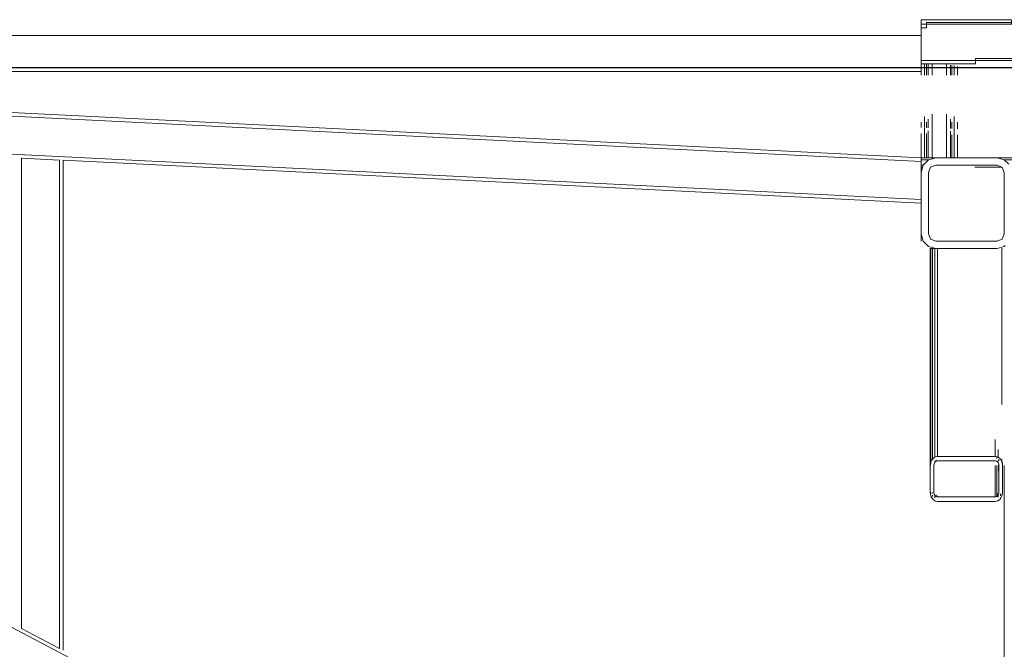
# Model space of a CAD drawing. Header units: millimetres. Extents: x 101535 to 192135, y -3968 to 17259.
# Tile 65 of 92: x 159665 to 160755, y 13356 to 14053. Entities that reach past the tile are written whole.
import ezdxf

# ---------------------------------------------------------------- set-up
doc = ezdxf.new("R2010")
doc.units = ezdxf.units.MM
for name, pattern in [('IMPORT-Kropki i Kreski _3_', [144, 72, -36, 0, -36]), ('IMPORT-Kropki i Kreski _4_', [1828.8, 914.4, -457.2, 0, -457.2]), ('IMPORT-Przerywana długa _2_', [200, 100, -100])]:
    doc.linetypes.add(name, pattern=pattern)
for name, color, linetype, lineweight in [('299-A Wymiary Opisy', 7, 'Continuous', 9), ('2_Schody 1', 7, 'Continuous', 9), ('2_stropy_K_IR', 7, 'Continuous', 9), ('3_linie 2D _ISTN', 7, 'Continuous', 9), ('3_lądowisko_el 3D_K_IR', 7, 'Continuous', 9), ('3_opisy_K_IR', 7, 'Continuous', 9), ('3_wypełnienia_K_IR', 7, 'Continuous', 9), ('450-K Stropy', 7, 'Continuous', 9), ('4_osie_ISTN', 7, 'Continuous', 9), ('5_opisy_ISTN', 7, 'Continuous', 9), ('5_wymiary_ISTN', 7, 'Continuous', 9), ('A-FLOR-LEVL', 7, 'Continuous', 30), ('A-GENM', 7, 'Continuous', 18), ('CONCRETE_SLAB_IFC', 7, 'Continuous', 9)]:
    doc.layers.add(name, color=color, linetype=linetype, lineweight=lineweight)
for name, color, linetype, lineweight, true_color in [('3_lądowisko_K_IR', 7, 'Continuous', 9, 0x999999), ('Rzut płyty lądowiska_dwg', 7, 'Continuous', 9, 0x767676), ('rzut płyty_dwg', 7, 'Continuous', 9, 0x767676)]:
    doc.layers.add(name, color=color, linetype=linetype, lineweight=lineweight, true_color=true_color)

# ---------------------------------------------------------------- blocks, each defined once
blk = doc.blocks.new('Bezpośredni kształt - IR 026-25_3D1_2025_09_11-304393-Przekrój 4')
at = {"layer": 'A-GENM', "lineweight": 9}
for p, q in [((93895.1, 14011.1), (93895.1, 14044)), ((93899.7, 14044), (93895.1, 14044)), ((93895.1, 14011.1), (93895.1, 14044)), ((93895.1, 14044), (93899.7, 14044)), ((93900.4, 14044), (93899.7, 14044)), ((93899.7, 14044), (93900.4, 14044)), ((93900.4, 14044), (93901.1, 14044)), ((93900.4, 14044), (93901.1, 14044)), ((93901.1, 14048.1), (93901.1, 14050)), ((95241.4, 14050), (93901.1, 14050)), ((93901.1, 14048.1), (93901.1, 14050)), ((93901.1, 14050), (95241.4, 14050)), ((93901.1, 14048.1), (93901.1, 14044)), ((93901.1, 14044), (93901.1, 14048.1)), ((93901.1, 14044), (93901.1, 14044)), ((93901.1, 14044), (93901.1, 14044)), ((93895.1, 14011.1), (93895.1, 14010.8)), ((93895.1, 14010.8), (93895.1, 14011.1)), ((93895.1, 14010.8), (93895.1, 14004)), ((93895.1, 14004), (93895.1, 14010.8)), ((94533.3, 14010), (93955.1, 14010)), ((93955.1, 14009.1), (93955.1, 14010)), ((94533.3, 14010), (93955.1, 14010)), ((93955.1, 14010), (93955.1, 14009.1)), ((93955.1, 14009.1), (93955.1, 14004)), ((93955.1, 14009.1), (93955.1, 14004)), ((93895.1, 14004), (93895.1, 13991.8)), ((93895.1, 14004), (93895.1, 14004)), ((93895.1, 14004), (93896.7, 14004)), ((93895.1, 14004), (93895.1, 13991.8)), ((93896.7, 14004), (93895.1, 14004)), ((93895.1, 14004), (93895.1, 14004)), ((93896.7, 14004), (93898.6, 14004)), ((93898.6, 14004), (93896.7, 14004)), ((93898.6, 14004), (93902.3, 14004)), ((93898.6, 13991.7), (93898.6, 14004)), ((93898.6, 14004), (93898.6, 13991.7)), ((93902.3, 14004), (93898.6, 14004)), ((93901.1, 13991.7), (93901.1, 14004)), ((93901.1, 14004), (93901.1, 13991.7)), ((93901.1, 13991.7), (93901.1, 14003.3)), ((93901.1, 13991.7), (93901.1, 14003.3)), ((93901.1, 14003.3), (93901.1, 13991.7)), ((93901.1, 13991.7), (93901.1, 14003.3)), ((93901.1, 13991.7), (93901.1, 14003.3)), ((93901.1, 14003.3), (93901.1, 13991.7)), ((93901.1, 14003.3), (93901.1, 13991.7)), ((93901.1, 13991.7), (93901.1, 14003.3)), ((93901.1, 13991.7), (93901.1, 14003.3)), ((93901.1, 14003.3), (93901.1, 13991.7)), ((93902.3, 14004), (93907.1, 14004)), ((93907.1, 14004), (93902.3, 14004)), ((93902.9, 14004), (93902.9, 13991.7)), ((93902.9, 13991.7), (93902.9, 14004)), ((93902.9, 14003.1), (93902.9, 13991.7)), ((93902.9, 14003.1), (93902.9, 13991.7)), ((93902.9, 13991.7), (93902.9, 14003)), ((93902.9, 13991.7), (93902.9, 14003)), ((93902.9, 14003), (93902.9, 13991.7)), ((93902.9, 14003), (93902.9, 13991.7)), ((93902.9, 13991.7), (93902.9, 14003)), ((93902.9, 13991.7), (93902.9, 14003)), ((93902.9, 14003), (93902.9, 13991.7)), ((93902.9, 14003), (93902.9, 13991.7)), ((93907.1, 14004), (93914, 14004)), ((93907.1, 13991.7), (93907.1, 14004)), ((93907.1, 13991.7), (93907.1, 14004)), ((93907.1, 14004), (93907.1, 13991.7)), ((93907.1, 14004), (93907.1, 13991.7)), ((93914, 14004), (93907.1, 14004)), ((93907.1, 14002.6), (93907.1, 13991.7)), ((93907.1, 14002.6), (93907.1, 13991.7)), ((93907.1, 13991.7), (93907.1, 14002.6)), ((93907.1, 13991.7), (93907.1, 14002.6)), ((93907.1, 13991.7), (93907.1, 14002.6)), ((93907.1, 13991.7), (93907.1, 14002.6)), ((93907.1, 13991.7), (93907.1, 14002.5)), ((93907.1, 14002.5), (93907.1, 13991.7)), ((93907.1, 13991.7), (93907.1, 14002.5)), ((93907.1, 14002.5), (93907.1, 13991.7)), ((93907.1, 13991.7), (93907.1, 14002.5)), ((93907.1, 14002.5), (93907.1, 13991.7)), ((93907.1, 14002.5), (93907.1, 13991.7)), ((93907.1, 14002.5), (93907.1, 13991.7)), ((93907.1, 14002.5), (93907.1, 13991.7)), ((93907.1, 13991.7), (93907.1, 14002.5)), ((93907.1, 14002.5), (93907.1, 13991.7)), ((93907.1, 13991.7), (93907.1, 14002.5)), ((93907.1, 14002.5), (93907.1, 13991.7)), ((93907.1, 13991.7), (93907.1, 14002.5)), ((93914, 14004), (93923.1, 14004)), ((93923.1, 14004), (93914, 14004)), ((93923.1, 14004), (93926.8, 14004)), ((93923.1, 14004), (93923.1, 13991.6)), ((93923.1, 13991.6), (93923.1, 14004)), ((93923.1, 13991.6), (93923.1, 14004)), ((93923.1, 14004), (93923.1, 13991.6)), ((93926.8, 14004), (93923.1, 14004)), ((93923.1, 14000.7), (93923.1, 13991.6)), ((93923.1, 13991.6), (93923.1, 14000.7)), ((93923.1, 14000.7), (93923.1, 13991.6)), ((93923.1, 13991.6), (93923.1, 14000.7)), ((93923.1, 13991.6), (93923.1, 14000.7)), ((93923.1, 14000.7), (93923.1, 13991.6)), ((93923.1, 14000.5), (93923.1, 13991.6)), ((93923.1, 14000.5), (93923.1, 13991.6)), ((93923.1, 13991.6), (93923.1, 14000.5)), ((93923.1, 14000.5), (93923.1, 13991.6)), ((93923.1, 14000.5), (93923.1, 13991.6)), ((93923.1, 14000.5), (93923.1, 13991.6)), ((93923.1, 13991.6), (93923.1, 14000.5)), ((93923.1, 14000.5), (93923.1, 13991.6)), ((93923.1, 13991.6), (93923.1, 14000.5)), ((93923.1, 13991.6), (93923.1, 14000.5)), ((93923.1, 14000.5), (93923.1, 13991.6)), ((93923.1, 14000.5), (93923.1, 13991.6)), ((93923.1, 13991.6), (93923.1, 14000.5)), ((93923.1, 13991.6), (93923.1, 14000.5)), ((93926.8, 14004), (93931.6, 14004)), ((93931.6, 14004), (93926.8, 14004)), ((93927.4, 13991.6), (93927.4, 14002.7)), ((93927.4, 14002.7), (93927.4, 13991.6)), ((93927.4, 13991.6), (93927.4, 14000.2)), ((93927.4, 14000.2), (93927.4, 13991.6)), ((93927.4, 13991.6), (93927.4, 14000)), ((93927.4, 14000), (93927.4, 13991.6)), ((93927.4, 13991.6), (93927.4, 14000)), ((93927.4, 14000), (93927.4, 13991.6)), ((93927.4, 13991.6), (93927.4, 14000)), ((93927.4, 14000), (93927.4, 13991.6)), ((93927.4, 14000), (93927.4, 13991.6)), ((93927.4, 14000), (93927.4, 13991.6)), ((93929.1, 13991.6), (93929.1, 14002.2)), ((93929.1, 14002.2), (93929.1, 13991.6)), ((93929.1, 13991.6), (93929.1, 13999.8)), ((93929.1, 13991.6), (93929.1, 13999.8)), ((93929.1, 13999.8), (93929.1, 13991.6)), ((93929.1, 13999.8), (93929.1, 13991.6)), ((93929.1, 13991.6), (93929.1, 13999.8)), ((93929.1, 13991.6), (93929.1, 13999.8)), ((93929.1, 13999.8), (93929.1, 13991.6)), ((93929.1, 13991.6), (93929.1, 13999.8)), ((93929.1, 13991.6), (93929.1, 13999.7)), ((93929.1, 13999.7), (93929.1, 13991.6)), ((93931.6, 14004), (93933.1, 14004)), ((93933.1, 14004), (93931.6, 14004)), ((93931.6, 14002.4), (93931.6, 13991.6)), ((93931.6, 13991.6), (93931.6, 14002.4)), ((93931.6, 13999.7), (93931.6, 13991.6)), ((93931.6, 13991.6), (93931.6, 13999.7)), ((93931.6, 13999.5), (93931.6, 13991.6)), ((93931.6, 13999.5), (93931.6, 13991.6)), ((93931.6, 13999.5), (93931.6, 13991.6)), ((93931.6, 13991.6), (93931.6, 13999.5)), ((93931.6, 13991.6), (93931.6, 13999.5)), ((93931.6, 13991.6), (93931.6, 13999.5)), ((93931.6, 13999.5), (93931.6, 13991.6)), ((93931.6, 13991.6), (93931.6, 13999.5)), ((93933.1, 14004), (93935.1, 14004)), ((93935.1, 14004), (93933.1, 14004)), ((93935.1, 14004), (93938.5, 14004)), ((93938.5, 14004), (93935.1, 14004)), ((93935.1, 14001.4), (93935.1, 13991.6)), ((93935.1, 13991.6), (93935.1, 14001.4)), ((93935.1, 13999.3), (93935.1, 13991.6)), ((93935.1, 13991.6), (93935.1, 13999.3)), ((93935.1, 13991.6), (93935.1, 13999)), ((93935.1, 13991.6), (93935.1, 13999)), ((93935.1, 13999), (93935.1, 13991.6)), ((93935.1, 13991.6), (93935.1, 13999)), ((93935.1, 13999), (93935.1, 13991.6)), ((93935.1, 13991.6), (93935.1, 13999)), ((93935.1, 13999), (93935.1, 13991.6)), ((93935.1, 13991.6), (93935.1, 13999)), ((93938.5, 14004), (93955.1, 14004)), ((93955.1, 14004), (93938.5, 14004)), ((91904.9, 13995.5), (93895.1, 13896)), ((93895.1, 13896), (91904.9, 13995.5)), ((91985, 13995.5), (93895.1, 13900)), ((91985, 13995.5), (93895.1, 13900)), ((93895.1, 13900), (91985, 13995.5)), ((91985, 13995.5), (93895.1, 13900)), ((91941, 13951.6), (93895.1, 13853.9)), ((91941, 13951.6), (93895.1, 13853.9)), ((93898.6, 13933.6), (93898.6, 13945.9)), ((93898.6, 13945.9), (93898.6, 13933.6)), ((93902.9, 13942.8), (93902.9, 13933.5)), ((93902.9, 13933.5), (93902.9, 13942.8)), ((93907.1, 13900), (93907.1, 13948.5)), ((93907.1, 13900), (93907.1, 13948.5)), ((93907.1, 13944), (93907.1, 13933.3)), ((93907.1, 13944), (93907.1, 13933.3)), ((93923.1, 13948.5), (93923.1, 13900)), ((93923.1, 13900), (93923.1, 13948.5)), ((93923.1, 13932.8), (93923.1, 13944)), ((93923.1, 13944), (93923.1, 13932.8)), ((93927.4, 13932.7), (93927.4, 13942.8)), ((93927.4, 13942.8), (93927.4, 13932.7)), ((93931.6, 13945.9), (93931.6, 13900)), ((93931.6, 13900), (93931.6, 13945.9)), ((93895.1, 13939.6), (93895.1, 13933.7)), ((93895.1, 13939.6), (93895.1, 13933.7)), ((93898.6, 13900), (93898.6, 13933)), ((93898.6, 13933), (93898.6, 13900)), ((93901.1, 13933.5), (93901.1, 13939.6)), ((93901.1, 13939.6), (93901.1, 13933.5)), ((93929.1, 13932.6), (93929.1, 13939.6)), ((93929.1, 13939.6), (93929.1, 13932.6)), ((93935.1, 13939.6), (93935.1, 13932.4)), ((93935.1, 13932.4), (93935.1, 13939.6)), ((93895.1, 13927), (93895.1, 13900)), ((93895.1, 13927), (93895.1, 13900)), ((93901.1, 13900), (93901.1, 13927)), ((93901.1, 13927), (93901.1, 13900)), ((93902.9, 13930), (93902.9, 13900)), ((93902.9, 13900), (93902.9, 13930)), ((93907.1, 13931.2), (93907.1, 13900)), ((93907.1, 13931.2), (93907.1, 13900)), ((93923.1, 13900), (93923.1, 13931)), ((93923.1, 13931), (93923.1, 13900)), ((93927.4, 13900), (93927.4, 13929.8)), ((93927.4, 13929.8), (93927.4, 13900)), ((93929.1, 13900), (93929.1, 13925.6)), ((93929.1, 13925.6), (93929.1, 13900)), ((93935.1, 13925.6), (93935.1, 13900)), ((93935.1, 13900), (93935.1, 13925.6)), ((92899, 13379.4), (92899, 13899.7)), ((92941, 13897.6), (92899, 13899.7)), ((93895.1, 13900), (93898.6, 13900)), ((93898.6, 13900), (93895.1, 13900)), ((93895.1, 13896), (93895.1, 13900)), ((93895.1, 13900), (93895.1, 13884)), ((93911.1, 13900), (93895.1, 13900)), ((93895.1, 13896), (93895.1, 13900)), ((93895.1, 13900), (93895.1, 13884)), ((93911.1, 13900), (93895.1, 13900)), ((93895.1, 13897.9), (93895.1, 13900)), ((93895.1, 13900), (93895.1, 13897.9)), ((93898.6, 13900), (93907.1, 13900)), ((93907.1, 13900), (93898.6, 13900)), ((93901.1, 13900), (93901.1, 13901.6)), ((93901.1, 13900), (93901.1, 13901.6)), ((93901.1, 13900), (93902.9, 13900)), ((93901.1, 13900), (93902.9, 13900)), ((93902.9, 13900), (93907.1, 13900)), ((93902.9, 13900), (93907.1, 13900)), ((93911.1, 13900), (93904.6, 13898.2)), ((93904.6, 13898.2), (93911.1, 13900)), ((93907.1, 13900), (93911.1, 13900)), ((93907.1, 13900), (93911.1, 13900)), ((93907.1, 13900), (93911.1, 13900)), ((93911.1, 13900), (93907.1, 13900)), ((93967.1, 13900), (93911.1, 13900)), ((93911.1, 13900), (93967.1, 13900)), ((93929.1, 13900), (93929.1, 13901.4)), ((93929.1, 13901.4), (93929.1, 13900)), ((93935.1, 13901.3), (93935.1, 13900)), ((93935.1, 13900), (93935.1, 13901.3)), ((93967.1, 13900), (93979.1, 13900)), ((93967.1, 13900), (93979.1, 13900)), ((93985.7, 13898.2), (93979.1, 13900)), ((94224.9, 13900), (93979.1, 13900)), ((94224.9, 13900), (93979.1, 13900)), ((93979.1, 13900), (93985.7, 13898.2)), ((92941, 13897.6), (92941, 13357.3)), ((92945, 13897.4), (92945, 13355.2)), ((93895.1, 13849.9), (92945, 13897.4)), ((92945, 13897.4), (93895.1, 13849.9)), ((92945, 13897.4), (92945, 13355.2)), ((93903.1, 13897.9), (93895.1, 13897.9)), ((93895.1, 13897.9), (93895.1, 13896)), ((93903.1, 13897.9), (93895.1, 13897.9)), ((93895.1, 13897.9), (93895.1, 13896)), ((93895.1, 13884), (93895.1, 13896)), ((93895.1, 13896), (93895.1, 13884)), ((93897.3, 13892), (93895.1, 13892)), ((93897.3, 13892), (93895.1, 13892)), ((93897.3, 13892), (93895.1, 13892)), ((93897.3, 13892), (93895.1, 13892)), ((93896.9, 13890.5), (93895.1, 13884)), ((93895.1, 13884), (93896.9, 13890.5)), ((93896.7, 13889.7), (93895.1, 13889.7)), ((93896.7, 13889.7), (93895.1, 13889.7)), ((93896.9, 13890.5), (93897.3, 13892)), ((93896.9, 13890.5), (93897.3, 13892)), ((93902.1, 13896.8), (93897.3, 13892)), ((93897.3, 13892), (93902.1, 13896.8)), ((93902.1, 13896.8), (93903.1, 13897.9)), ((93902.1, 13896.8), (93903.1, 13897.9)), ((93904.6, 13898.2), (93903.1, 13897.9)), ((93903.1, 13897.9), (93904.6, 13898.2)), ((93903.6, 13885), (93905.5, 13889.7)), ((93905.5, 13889.7), (93903.6, 13885)), ((93905.5, 13889.7), (93910.1, 13891.6)), ((93910.1, 13891.6), (93905.5, 13889.7)), ((93910.1, 13891.6), (93911.1, 13892)), ((93911.1, 13892), (93910.1, 13891.6)), ((93923.2, 13892), (93911.1, 13892)), ((93923.2, 13892), (93911.1, 13892)), ((93923.2, 13892), (93979.1, 13892)), ((93979.1, 13892), (93923.2, 13892)), ((93984.8, 13889.7), (93954.3, 13889.7)), ((93984.8, 13889.7), (93954.3, 13889.7)), ((93980.1, 13891.6), (93979.1, 13892)), ((93980.1, 13891.6), (93979.1, 13892)), ((93980.1, 13891.6), (93984.8, 13889.7)), ((93984.8, 13889.7), (93980.1, 13891.6)), ((93985.2, 13888.7), (93984.8, 13889.7)), ((93985.2, 13888.7), (93984.8, 13889.7)), ((93985.2, 13888.7), (93987.1, 13884)), ((93987.1, 13884), (93985.2, 13888.7)), ((93985.7, 13898.2), (93987.1, 13897.9)), ((93985.7, 13898.2), (93987.1, 13897.9)), ((93992, 13893), (93987.1, 13897.9)), ((94230.1, 13897.9), (93987.1, 13897.9)), ((94230.1, 13897.9), (93987.1, 13897.9)), ((93987.1, 13897.9), (93992, 13893)), ((91941, 13877.8), (93895.1, 12852)), ((91941, 13877.8), (93895.1, 12852)), ((92945, 13881), (92945, 13843.7)), ((92945, 13881), (92945, 13843.7)), ((93895.1, 13849.9), (93254.5, 13882)), ((93895.1, 13849.9), (93254.5, 13882)), ((93895.1, 13878.6), (93895.1, 13884)), ((93895.1, 13878.6), (93895.1, 13884)), ((93895.1, 13878.6), (93895.1, 13849.9)), ((93895.1, 13849.9), (93895.1, 13878.6)), ((93903.6, 13885), (93903.1, 13884)), ((93903.6, 13885), (93903.1, 13884)), ((93903.1, 13871.9), (93903.1, 13884)), ((93903.1, 13884), (93903.1, 13871.9)), ((93987.1, 13871.9), (93987.1, 13884)), ((93987.1, 13871.9), (93987.1, 13884)), ((93903.1, 13816), (93903.1, 13871.9)), ((93903.1, 13871.9), (93903.1, 13816)), ((93987.1, 13871.9), (93987.1, 13816)), ((93987.1, 13816), (93987.1, 13871.9)), ((93895.1, 13822.4), (93895.1, 13849.9)), ((93895.1, 13822.4), (93895.1, 13849.9)), ((93895.1, 13822.4), (93895.1, 13816)), ((93895.1, 13816), (93895.1, 13822.4)), ((93895.5, 13814.6), (93895.1, 13816)), ((93895.1, 13808), (93895.1, 13816)), ((93895.5, 13814.6), (93895.1, 13816)), ((93895.5, 13814.6), (93897.3, 13808)), ((93897.3, 13808), (93895.5, 13814.6)), ((93905.1, 13811.3), (93903.1, 13816)), ((93903.1, 13816), (93905.1, 13811.3)), ((93986.7, 13815), (93984.8, 13810.3)), ((93984.8, 13810.3), (93986.7, 13815)), ((93986.7, 13815), (93987.1, 13816)), ((93986.7, 13815), (93987.1, 13816)), ((93897.3, 13808), (93902.1, 13803.2)), ((93902.1, 13803.2), (93897.3, 13808)), ((93902.1, 13803.2), (93903.1, 13802.1)), ((93903.1, 13802.1), (93902.1, 13803.2)), ((93905.9, 13801.4), (93903.1, 13802.1)), ((93905.9, 13801.4), (93903.1, 13802.1)), ((93905.1, 13811.3), (93905.5, 13810.3)), ((93905.1, 13811.3), (93905.5, 13810.3)), ((93906.5, 13809.9), (93905.5, 13810.3)), ((93905.5, 13810.3), (93906.5, 13809.9)), ((93906.1, 13801.4), (93905.9, 13801.4)), ((93905.9, 13801.4), (93905.9, 13801.4)), ((93906.1, 13801.4), (93905.9, 13801.4)), ((93905.9, 13801.4), (93905.9, 13801.4)), ((93906.1, 13801.4), (93911.1, 13800)), ((93906.1, 13801.4), (93906.1, 13801.4)), ((93911.1, 13800), (93906.1, 13801.4)), ((93906.1, 13801.4), (93906.1, 13801.4)), ((93911.1, 13808), (93906.5, 13809.9)), ((93906.5, 13809.9), (93911.1, 13808)), ((93967.1, 13808), (93911.1, 13808)), ((93911.1, 13808), (93967.1, 13808)), ((93967.1, 13808), (93979.1, 13808)), ((93967.1, 13808), (93979.1, 13808)), ((93983.8, 13809.9), (93979.1, 13808)), ((93979.1, 13808), (93983.8, 13809.9)), ((93979.1, 13800), (93984.2, 13801.4)), ((93984.2, 13801.4), (93979.1, 13800)), ((93983.8, 13809.9), (93984.8, 13810.3)), ((93983.8, 13809.9), (93984.8, 13810.3)), ((93984.2, 13801.4), (93984.2, 13801.4)), ((93984.2, 13801.4), (93984.4, 13801.4)), ((93984.4, 13801.4), (93984.2, 13801.4)), ((93984.2, 13801.4), (93984.2, 13801.4)), ((93984.4, 13801.4), (93987.1, 13802.1)), ((93987.1, 13802.1), (93984.4, 13801.4)), ((93984.4, 13801.4), (93984.4, 13801.4)), ((93984.4, 13801.4), (93984.4, 13801.4)), ((93988.2, 13803.2), (93987.1, 13802.1)), ((93988.2, 13803.2), (93987.1, 13802.1)), ((93905.7, 13800), (93905.1, 13800)), ((93905.1, 13800), (93905.7, 13800)), ((93905.1, 13800), (93905.1, 13559.8)), ((93905.1, 13800), (93905.7, 13800)), ((93905.1, 13559.8), (93905.1, 13800)), ((93905.7, 13800), (93905.1, 13800)), ((93905.1, 13800), (93905.1, 13559.8)), ((93905.1, 13800), (93905.1, 13559.8)), ((93905.7, 13564.7), (93905.7, 13800)), ((93905.7, 13800), (93907.5, 13800)), ((93905.7, 13800), (93907.5, 13800)), ((93905.7, 13800), (93905.7, 13564.7)), ((93907.5, 13566.8), (93907.5, 13800)), ((93907.5, 13800), (93910.1, 13800)), ((93910.1, 13800), (93907.5, 13800)), ((93907.5, 13800), (93907.5, 13566.8)), ((93910.1, 13569), (93910.1, 13800)), ((93910.1, 13800), (93910.1, 13569)), ((93911.1, 13800), (93912.6, 13800)), ((93912.6, 13800), (93911.1, 13800)), ((93912.6, 13800), (93960.1, 13800)), ((93960.1, 13800), (93912.6, 13800)), ((93913.1, 13569.7), (93913.1, 13800)), ((93913.1, 13800), (93913.1, 13569.7)), ((93960.1, 13800), (93961.6, 13800)), ((93961.6, 13800), (93960.1, 13800)), ((93961.6, 13800), (93979.1, 13800)), ((93979.1, 13800), (93961.6, 13800)), ((93985.1, 13800), (93984.5, 13800)), ((93984.5, 13800), (93985.1, 13800)), ((93984.5, 13799.3), (93984.5, 13627.3)), ((93984.5, 13799.3), (93984.5, 13627.3)), ((93977.1, 13569.7), (93977.1, 13588.3)), ((93977.1, 13588.3), (93977.1, 13569.7)), ((93980.2, 13569), (93980.2, 13577.5)), ((93980.2, 13577.5), (93980.2, 13569)), ((93905.7, 13563), (93905.2, 13560.2)), ((93905.2, 13560.2), (93905.7, 13563)), ((93907, 13566), (93905.7, 13563.6)), ((93905.7, 13563.6), (93907, 13566)), ((93905.7, 13563), (93905.7, 13563.6)), ((93905.7, 13563), (93905.7, 13563.6)), ((93907, 13566), (93907.5, 13566.8)), ((93907, 13566), (93907.5, 13566.8)), ((93909.4, 13568.4), (93907.5, 13566.8)), ((93907.5, 13566.8), (93909.4, 13568.4)), ((93907.5, 13565.6), (93907.5, 13566.8)), ((93907.5, 13566.8), (93907.5, 13565.6)), ((93909.2, 13560.3), (93909.4, 13561.7)), ((93909.4, 13561.7), (93909.2, 13560.3)), ((93909.4, 13568.4), (93910.1, 13569)), ((93909.4, 13568.4), (93910.1, 13569)), ((93909.7, 13562.1), (93909.4, 13561.7)), ((93909.7, 13562.1), (93909.4, 13561.7)), ((93909.7, 13562.1), (93910.3, 13563.3)), ((93910.3, 13563.3), (93909.7, 13562.1)), ((93910.9, 13569.2), (93910.1, 13569)), ((93910.1, 13569), (93910.9, 13569.2)), ((93910.3, 13563.3), (93910.3, 13564.7)), ((93910.3, 13564.7), (93910.3, 13563.3)), ((93910.7, 13563.6), (93910.3, 13563.3)), ((93910.7, 13563.6), (93910.3, 13563.3)), ((93910.7, 13563.6), (93911.3, 13564.1)), ((93911.3, 13564.1), (93910.7, 13563.6)), ((93912.4, 13569.6), (93910.9, 13569.2)), ((93910.9, 13569.2), (93912.4, 13569.6)), ((93911.3, 13564.1), (93911.6, 13564.4)), ((93911.6, 13564.4), (93911.3, 13564.1)), ((93911.6, 13564.7), (93911.6, 13566.1)), ((93911.6, 13566.1), (93911.6, 13564.7)), ((93912, 13564.5), (93911.6, 13564.4)), ((93912, 13564.5), (93911.6, 13564.4)), ((93912, 13564.5), (93913.1, 13564.8)), ((93913.1, 13564.8), (93912, 13564.5)), ((93912.4, 13569.6), (93913.1, 13569.7)), ((93912.4, 13569.6), (93913.1, 13569.7)), ((93960.6, 13569.7), (93913.1, 13569.7)), ((93913.1, 13569.7), (93960.6, 13569.7)), ((93929.9, 13564.8), (93913.1, 13564.8)), ((93929.9, 13564.8), (93913.1, 13564.8)), ((93929.9, 13564.8), (93977.1, 13564.8)), ((93977.1, 13564.8), (93929.9, 13564.8)), ((93960.6, 13569.7), (93977.1, 13569.7)), ((93960.6, 13569.7), (93977.1, 13569.7)), ((93978.6, 13569.4), (93977.1, 13569.7)), ((93977.1, 13569.7), (93978.6, 13569.4)), ((93977.5, 13564.7), (93977.1, 13564.8)), ((93977.5, 13564.7), (93977.1, 13564.8)), ((93977.5, 13564.7), (93978.7, 13564.4)), ((93978.7, 13564.4), (93977.5, 13564.7)), ((93979.4, 13569.2), (93978.6, 13569.4)), ((93978.6, 13569.4), (93979.4, 13569.2)), ((93978.7, 13569.4), (93978.7, 13567.4)), ((93978.7, 13567.4), (93978.7, 13569.4)), ((93979, 13564.1), (93978.7, 13564.4)), ((93979, 13564.1), (93978.7, 13564.4)), ((93979, 13564.1), (93979.4, 13563.8)), ((93979.4, 13563.8), (93979, 13564.1)), ((93979.4, 13569.2), (93980.2, 13569)), ((93979.4, 13569.2), (93980.2, 13569)), ((93979.4, 13563.8), (93980, 13563.3)), ((93980, 13563.3), (93979.4, 13563.8)), ((93980, 13563.3), (93980, 13564.7)), ((93980, 13564.7), (93980, 13563.3)), ((93980.2, 13562.9), (93980, 13563.3)), ((93980.2, 13562.9), (93980, 13563.3)), ((93982.1, 13567.4), (93980.2, 13569)), ((93980.2, 13569), (93982.1, 13567.4)), ((93980.2, 13562.9), (93980.8, 13561.7)), ((93980.8, 13561.7), (93980.2, 13562.9)), ((93980.8, 13566.3), (93980.8, 13564.7)), ((93980.8, 13564.7), (93980.8, 13566.3)), ((93980.8, 13561.7), (93980.8, 13561.6)), ((93980.8, 13561.6), (93980.8, 13561.7)), ((93980.9, 13561.2), (93980.8, 13561.6)), ((93980.9, 13561.2), (93980.8, 13561.6)), ((93980.9, 13561.2), (93981.1, 13559.8)), ((93981.1, 13559.8), (93980.9, 13561.2)), ((93981.1, 13566.5), (93981.1, 13564.8)), ((93981.1, 13566.5), (93981.1, 13564.8)), ((93982.1, 13567.4), (93982.8, 13566.8)), ((93982.1, 13567.4), (93982.8, 13566.8)), ((93984.1, 13564.4), (93982.8, 13566.8)), ((93982.8, 13566.8), (93984.1, 13564.4)), ((93984.1, 13564.4), (93984.5, 13563.6)), ((93984.1, 13564.4), (93984.5, 13563.6)), ((93984.5, 13566.6), (93984.5, 13563.6)), ((93984.5, 13566.6), (93984.5, 13563.6)), ((93985, 13560.8), (93984.5, 13563.6)), ((93984.5, 13563.6), (93985, 13560.8)), ((93985.1, 13559.8), (93985.1, 13563.5)), ((93985.1, 13563.5), (93985.1, 13559.8)), ((93905.2, 13560.2), (93905.1, 13559.8)), ((93905.1, 13559.8), (93905.2, 13560.2)), ((93905.1, 13551.5), (93905.1, 13559.8)), ((93905.1, 13551.5), (93905.1, 13559.8)), ((93905.1, 13551.5), (93905.1, 13529.9)), ((93905.1, 13529.9), (93905.1, 13551.5)), ((93909.2, 13560.2), (93909.1, 13559.8)), ((93909.2, 13560.2), (93909.1, 13559.8)), ((93909.1, 13538.6), (93909.1, 13559.8)), ((93909.1, 13559.8), (93909.1, 13538.6)), ((93909.2, 13560.3), (93909.2, 13560.2)), ((93909.2, 13560.3), (93909.2, 13560.2)), ((93977.1, 13558.2), (93977.1, 13559.6)), ((93977.1, 13559.6), (93977.1, 13558.2)), ((93977.1, 13558.2), (93977.1, 13559.6)), ((93977.1, 13559.6), (93977.1, 13558.2)), ((93977.1, 13524.9), (93977.1, 13558)), ((93977.1, 13558), (93977.1, 13524.9)), ((93977.1, 13524.9), (93977.1, 13558)), ((93977.1, 13558), (93977.1, 13524.9)), ((93978.7, 13558.2), (93978.7, 13559.6)), ((93978.7, 13559.6), (93978.7, 13558.2)), ((93978.7, 13525.3), (93978.7, 13557.9)), ((93978.7, 13557.9), (93978.7, 13525.3)), ((93980.8, 13558.1), (93980.8, 13559.6)), ((93980.8, 13559.6), (93980.8, 13558.1)), ((93980.8, 13553.5), (93980.8, 13557.9)), ((93980.8, 13557.9), (93980.8, 13553.5)), ((93981.1, 13551.5), (93981.1, 13559.8)), ((93981.1, 13551.5), (93981.1, 13559.8)), ((93981.1, 13551.5), (93981.1, 13529.9)), ((93981.1, 13529.9), (93981.1, 13551.5)), ((93985, 13560.8), (93985.1, 13560.2)), ((93985, 13560.8), (93985.1, 13560.2)), ((93985.1, 13559.8), (93985.1, 13560.2)), ((93985.1, 13560.2), (93985.1, 13559.8)), ((93985.1, 13538.6), (93985.1, 13559.8)), ((93985.1, 13559.8), (93985.1, 13538.6)), ((93987.1, 13557.9), (93987.1, 13559.6)), ((93987.1, 13557.9), (93987.1, 13559.6)), ((93987.1, 13557.9), (93987.1, 13559.6)), ((93987.1, 13559.6), (93987.1, 13557.9)), ((93987.1, 12900), (93987.1, 13557.7)), ((93987.1, 12900), (93987.1, 13557.7)), ((93987.1, 12913.8), (93987.1, 13557.7)), ((93987.1, 13557.7), (93987.1, 12913.8)), ((93905.3, 13528.7), (93905.1, 13529.9)), ((93905.3, 13528.7), (93905.1, 13529.9)), ((93905.3, 13528.7), (93905.7, 13526.1)), ((93905.7, 13526.1), (93905.3, 13528.7)), ((93905.7, 13528.6), (93905.7, 13529.9)), ((93905.7, 13529.9), (93905.7, 13528.6)), ((93907.5, 13528.6), (93907.5, 13529.9)), ((93907.5, 13529.9), (93907.5, 13528.6)), ((93909.1, 13538.6), (93909.1, 13529.9)), ((93909.1, 13538.6), (93909.1, 13529.9)), ((93909.4, 13528.5), (93909.1, 13529.9)), ((93909.1, 13529.9), (93909.4, 13528.5)), ((93909.4, 13528), (93909.4, 13528.6)), ((93909.4, 13528.6), (93909.4, 13528)), ((93909.4, 13528.5), (93909.4, 13528)), ((93909.4, 13528.5), (93909.4, 13528)), ((93980, 13526.3), (93980, 13528.6)), ((93980, 13528.6), (93980, 13526.3)), ((93981, 13529.3), (93980.8, 13528)), ((93980.8, 13528), (93981, 13529.3)), ((93981, 13529.3), (93981.1, 13529.9)), ((93981, 13529.3), (93981.1, 13529.9)), ((93982.8, 13526.2), (93982.8, 13528.3)), ((93982.8, 13528.3), (93982.8, 13526.2)), ((93984.7, 13527.2), (93985.1, 13529.9)), ((93985.1, 13529.9), (93984.7, 13527.2)), ((93985.1, 13538.6), (93985.1, 13529.9)), ((93985.1, 13538.6), (93985.1, 13529.9)), ((93906.3, 13525.1), (93905.7, 13526.1)), ((93906.3, 13525.1), (93905.7, 13526.1)), ((93906.3, 13525.1), (93907.5, 13522.8)), ((93907.5, 13522.8), (93906.3, 13525.1)), ((93907.5, 13525.4), (93907.5, 13527)), ((93907.5, 13527), (93907.5, 13525.4)), ((93908.3, 13522.2), (93907.5, 13522.8)), ((93908.3, 13522.2), (93907.5, 13522.8)), ((93908.3, 13522.2), (93910.1, 13520.7)), ((93910.1, 13520.7), (93908.3, 13522.2)), ((93910, 13526.8), (93909.4, 13528)), ((93909.4, 13528), (93910, 13526.8)), ((93910, 13526.8), (93910.3, 13526.3)), ((93910, 13526.8), (93910.3, 13526.3)), ((93910.1, 13523.8), (93910.1, 13526.8)), ((93910.1, 13526.8), (93910.1, 13523.8)), ((93911, 13520.4), (93910.1, 13520.7)), ((93911, 13520.4), (93910.1, 13520.7)), ((93910.9, 13525.9), (93910.3, 13526.3)), ((93910.3, 13526.3), (93910.9, 13525.9)), ((93911.2, 13525.6), (93910.9, 13525.9)), ((93910.9, 13525.9), (93911.2, 13525.6)), ((93911, 13520.4), (93911.8, 13520.2)), ((93911.8, 13520.2), (93911, 13520.4)), ((93911.2, 13525.6), (93911.6, 13525.3)), ((93911.2, 13525.6), (93911.6, 13525.3)), ((93911.6, 13527.1), (93911.6, 13525.3)), ((93911.6, 13525.3), (93911.6, 13527.1)), ((93912.7, 13525), (93911.6, 13525.3)), ((93911.6, 13525.3), (93912.7, 13525)), ((93911.8, 13520.2), (93913.1, 13519.9)), ((93913.1, 13519.9), (93911.8, 13520.2)), ((93912.7, 13525), (93913.1, 13524.9)), ((93912.7, 13525), (93913.1, 13524.9)), ((93913.1, 13524.9), (93913.1, 13526.2)), ((93913.1, 13526.2), (93913.1, 13524.9)), ((93913.1, 13526.2), (93913.1, 13524.9)), ((93913.1, 13524.9), (93913.1, 13526.2)), ((93957.6, 13524.9), (93913.1, 13524.9)), ((93913.1, 13524.9), (93957.6, 13524.9)), ((93933.1, 13519.9), (93913.1, 13519.9)), ((93933.1, 13519.9), (93913.1, 13519.9)), ((93933.1, 13519.9), (93977.1, 13519.9)), ((93977.1, 13519.9), (93933.1, 13519.9)), ((93957.6, 13524.9), (93977.1, 13524.9)), ((93957.6, 13524.9), (93977.1, 13524.9)), ((93978.2, 13525.1), (93977.1, 13524.9)), ((93977.1, 13524.9), (93978.2, 13525.1)), ((93978.1, 13520.1), (93977.1, 13519.9)), ((93978.1, 13520.1), (93977.1, 13519.9)), ((93978.1, 13520.1), (93979.5, 13520.5)), ((93979.5, 13520.5), (93978.1, 13520.1)), ((93978.2, 13525.1), (93978.7, 13525.3)), ((93978.2, 13525.1), (93978.7, 13525.3)), ((93979, 13525.5), (93978.7, 13525.3)), ((93978.7, 13525.3), (93979, 13525.5)), ((93979.6, 13526), (93979, 13525.5)), ((93979, 13525.5), (93979.6, 13526)), ((93979.5, 13520.5), (93980.2, 13520.7)), ((93980.2, 13520.7), (93979.5, 13520.5)), ((93979.6, 13526), (93980, 13526.3)), ((93979.6, 13526), (93980, 13526.3)), ((93980.6, 13527.5), (93980, 13526.3)), ((93980, 13526.3), (93980.6, 13527.5)), ((93980.2, 13524.7), (93980.2, 13526.8)), ((93980.2, 13526.8), (93980.2, 13524.7)), ((93981, 13521.3), (93980.2, 13520.7)), ((93981, 13521.3), (93980.2, 13520.7)), ((93980.6, 13527.5), (93980.8, 13528)), ((93980.6, 13527.5), (93980.8, 13528)), ((93981, 13521.3), (93982.8, 13522.8)), ((93982.8, 13522.8), (93981, 13521.3)), ((93982.8, 13522.8), (93982.8, 13524.2)), ((93982.8, 13524.2), (93982.8, 13522.8)), ((93983.3, 13523.8), (93982.8, 13522.8)), ((93983.3, 13523.8), (93982.8, 13522.8)), ((93983.3, 13523.8), (93984.5, 13526.1)), ((93984.5, 13526.1), (93983.3, 13523.8)), ((93984.5, 13526.1), (93984.5, 13527.3)), ((93984.5, 13527.3), (93984.5, 13526.1)), ((93984.7, 13527.2), (93984.5, 13526.1)), ((93984.7, 13527.2), (93984.5, 13526.1)), ((92941, 13357.3), (92899, 13379.4))]:
    blk.add_line(p, q, dxfattribs=at)
blk = doc.blocks.new('Bezpośredni kształt - CONCRETE_SLAB-304394-Przekrój 4')
blk.add_blockref('Bezpośredni kształt - IR 026-25_3D1_2025_09_11-304393-Przekrój 4', (0, 0))
blk = doc.blocks.new('Bezpośredni kształt - P2-305355-Przekrój 4')
at = {"layer": 'A-GENM', "lineweight": 9}
for p, q in [((93895, 14048), (93895, 14008)), ((95852, 14048), (93895, 14048)), ((93895, 14008), (95852, 14008))]:
    blk.add_line(p, q, dxfattribs=at)
blk = doc.blocks.new('Bezpośredni kształt - Ściana-37-305368-Przekrój 4')
at = {"layer": 'A-GENM', "lineweight": 9}
for p, q in [((93895, 14053), (93895, 14048)), ((93995, 14053), (93895, 14053)), ((93995, 14048), (93995, 14053)), ((93895, 14048), (93995, 14048))]:
    blk.add_line(p, q, dxfattribs=at)
blk = doc.blocks.new('Bezpośredni kształt - P2-305884-Przekrój 4')
at = {"layer": 'A-GENM', "lineweight": 9}
for p, q in [((93895, 14035.5), (91895, 14035.5)), ((93895, 13995.5), (93895, 14035.5)), ((91895, 13995.5), (93895, 13995.5))]:
    blk.add_line(p, q, dxfattribs=at)
blk = doc.blocks.new('IR 026-25_3D1_2025_09_11_ifc-3-Przekrój 4')
at = {"layer": 'A-GENM', "lineweight": 9}
for name in ['Bezpośredni kształt - Ściana-37-305368-Przekrój 4', 'Bezpośredni kształt - CONCRETE_SLAB-304394-Przekrój 4', 'Bezpośredni kształt - P2-305355-Przekrój 4', 'Bezpośredni kształt - P2-305884-Przekrój 4']:
    blk.add_blockref(name, (0, 0), dxfattribs=at)
blk = doc.blocks.new('Rzut płyty lądowiska_dwg_ARROWHEAD_2-2158694-Przekrój 4')
at = {"layer": '299-A Wymiary Opisy'}
blk.add_line((93103.2, 14000), (93343.7, 14000), dxfattribs=at)
blk = doc.blocks.new('Rzut płyty lądowiska_dwg_ARROWHEAD_2-V63-Przekrój 4')
at = {"layer": '299-A Wymiary Opisy'}
for p, q in [((93865.8, 14000), (93682.3, 14000)), ((93796.4, 14000), (93935.2, 14000))]:
    blk.add_line(p, q, dxfattribs=at)
blk = doc.blocks.new('Rzut płyty lądowiska_dwg-2158643-Przekrój 4')
at = {"layer": '299-A Wymiary Opisy', "color": 1, "true_color": 0xff0000}
for p, q in [((91513.4, 14000), (93682.3, 14000)), ((91513.4, 14000), (120896, 14000)), ((92069.4, 14000), (120052.3, 14000)), ((92130.6, 14000), (93702.3, 14000)), ((93665.8, 14000), (93221.7, 14000)), ((93665.8, 14000), (93221.7, 14000))]:
    blk.add_line(p, q, dxfattribs=at)
at = {"layer": '2_Schody 1'}
blk.add_line((93885.8, 14000), (91513.4, 14000), dxfattribs=at)
at = {"layer": '3_lądowisko_el 3D_K_IR', "color": 251, "linetype": 'IMPORT-Przerywana długa _2_', "true_color": 0x666666}
blk.add_line((121311.1, 14000), (91512.2, 14000), dxfattribs=at)
at = {"layer": '3_lądowisko_K_IR', "color": 251, "linetype": 'IMPORT-Kropki i Kreski _3_', "true_color": 0x666666}
blk.add_line((121094.8, 14000), (91511.8, 14000), dxfattribs=at)
at = {"layer": '450-K Stropy'}
for p, q in [((93885.8, 14000), (91885.8, 14000)), ((91947, 14000), (93885.8, 14000))]:
    blk.add_line(p, q, dxfattribs=at)
at = {"layer": '450-K Stropy', "flags": 128}
for points in [[(120242.1, 14000), (116452.1, 14000), (109858.7, 14000), (102316.8, 14000), (95740.6, 14000), (91947, 14000)], [(118294.7, 14000), (115032.4, 14000), (109366.2, 14000), (102823.4, 14000), (97157.2, 14000), (93885.8, 14000)], [(93885.8, 14000), (97157.2, 14000), (102823.4, 14000), (109366.2, 14000), (115032.4, 14000), (118294.7, 14000)]]:
    blk.add_lwpolyline(points, dxfattribs=at)
at = {"layer": 'CONCRETE_SLAB_IFC'}
for p, q in [((93115.8, 14000), (91513.4, 14000)), ((93055.8, 14000), (91513.4, 14000)), ((91513.4, 14000), (93255.8, 14000)), ((91513.4, 14000), (93885.9, 14000)), ((93885.8, 14000), (91885.8, 14000)), ((93885.8, 14000), (91925.8, 14000)), ((94005.2, 14000), (92307.8, 14000)), ((94030.2, 14000), (92332.8, 14000)), ((92373.3, 14000), (93913.7, 14000)), ((92492.6, 14000), (93948.3, 14000)), ((92735.2, 14000), (93255.8, 14000)), ((93115.8, 14000), (93055.8, 14000)), ((93825.8, 14000), (93055.8, 14000)), ((93255.8, 14000), (93312.6, 14000)), ((93312.6, 14000), (93255.8, 14000)), ((93255.8, 14000), (93375.8, 14000)), ((93255.8, 14000), (93375.8, 14000)), ((93375.8, 14000), (93319.1, 14000)), ((93319.1, 14000), (93375.8, 14000)), ((93375.8, 14000), (93953.7, 14000)), ((93956.1, 14000), (93375.8, 14000)), ((93959, 14000), (93375.8, 14000)), ((93375.8, 14000), (93885.9, 14000)), ((95505.2, 14000), (93807.7, 14000)), ((93885.9, 14000), (93825.8, 14000)), ((95530.2, 14000), (93832.7, 14000)), ((93847.1, 14000), (93850.3, 14000)), ((93891.9, 14000), (95842.8, 14000)), ((95842.8, 14000), (93891.9, 14000)), ((93895, 14000), (93953, 14000)), ((93953, 14000), (93895, 14000)), ((93899.5, 14000), (93927.3, 14000)), ((93927.3, 14000), (93899.5, 14000)), ((93899.5, 14000), (93928.6, 14000)), ((93928.6, 14000), (93899.5, 14000)), ((93899.5, 14000), (93927.3, 14000)), ((93927.3, 14000), (93899.5, 14000)), ((93914.1, 14000), (93981.9, 14000)), ((93945.8, 14000), (93946.8, 14000)), ((93958.3, 14000), (94542.7, 14000)), ((93963.7, 14000), (94461.8, 14000)), ((94427.2, 14000), (93966.1, 14000)), ((94383.9, 14000), (93969, 14000))]:
    blk.add_line(p, q, dxfattribs=at)
at = {"layer": 'CONCRETE_SLAB_IFC', "flags": 128}
for points in [[(93115.8, 14000), (92815.8, 14000), (92515.8, 14000), (92215.8, 14000), (91915.8, 14000), (91615.8, 14000), (91513.4, 14000)], [(93055.8, 14000), (92815.8, 14000), (92515.8, 14000), (92215.8, 14000), (91915.8, 14000), (91615.8, 14000), (91513.4, 14000)], [(91513.4, 14000), (93055.8, 14000), (93825.8, 14000)], [(91513.4, 14000), (91615.8, 14000), (91915.8, 14000), (92215.8, 14000), (92515.8, 14000), (92815.8, 14000), (93055.8, 14000)], [(91885.8, 14000), (92273.2, 14000), (92298.2, 14000), (93773.1, 14000), (93798.1, 14000), (95273, 14000), (95298, 14000), (95683.8, 14000), (96431.3, 14000), (96474.6, 14000), (99029.4, 14000), (99072.7, 14000), (101627.5, 14000), (101670.8, 14000), (102262.9, 14000), (103035.8, 14000), (103085.8, 14000), (106035.8, 14000)], [(92298.2, 14000), (92332.8, 14000), (93807.7, 14000), (93773.1, 14000)], [(93923.5, 14000), (93922.3, 14000), (93919, 14000), (93915.6, 14000), (93914.1, 14000), (92380.7, 14000), (92375.8, 14000), (92373.3, 14000)], [(92839.1, 14000), (93175.8, 14000), (93255.8, 14000)], [(93255.8, 14000), (93115.8, 14000), (92969, 14000)], [(93865.8, 14000), (93115.8, 14000), (93055.8, 14000)], [(93115.8, 14000), (93865.8, 14000), (93885.9, 14000)], [(93255.8, 14000), (93300.6, 14000), (93309.1, 14000), (93312.6, 14000)], [(93312.6, 14000), (93309.1, 14000), (93300.6, 14000), (93255.8, 14000)], [(93375.8, 14000), (93331.1, 14000), (93322.6, 14000), (93319.1, 14000)], [(93319.1, 14000), (93322.6, 14000), (93331.1, 14000), (93375.8, 14000)], [(93798.1, 14000), (93832.7, 14000), (95307.7, 14000), (95273, 14000)], [(93850.3, 14000), (93845.5, 14000), (93846.8, 14000), (93845.5, 14000), (93913.7, 14000), (93915.3, 14000), (93919, 14000), (93923.9, 14000), (95463.7, 14000)], [(93855.6, 14000), (93923.5, 14000), (95456.8, 14000)], [(93885.8, 14000), (97148.1, 14000), (97431.2, 14000), (97474.5, 14000), (97910.8, 14000)], [(93891.9, 14000), (93892.8, 14000), (94394, 14000), (94395.3, 14000)], [(93892.3, 14000), (95842.8, 14000), (93891.9, 14000)], [(93892.8, 14000), (95842.8, 14000), (93892.3, 14000)], [(93987.3, 14000), (93990.7, 14000), (93992.1, 14000), (93923.9, 14000), (93922.6, 14000)], [(93969.8, 14000), (93985.8, 14000), (93986.8, 14000)]]:
    blk.add_lwpolyline(points, dxfattribs=at)
for name, p in [('Rzut płyty lądowiska_dwg_ARROWHEAD_2-2158694-Przekrój 4', (0, 0)), ('Rzut płyty lądowiska_dwg_ARROWHEAD_2-V63-Przekrój 4', (0, 0)), ('Rzut płyty lądowiska_dwg_ARROWHEAD_2-V63-Przekrój 4', (20, 0))]:
    blk.add_blockref(name, p)
at = {"extrusion": (0, 0, -1)}
for name, p in [('Rzut płyty lądowiska_dwg_ARROWHEAD_2-2158694-Przekrój 4', (-186446.9, 0)), ('Rzut płyty lądowiska_dwg_ARROWHEAD_2-V63-Przekrój 4', (-187776.7, 0))]:
    blk.add_blockref(name, p, dxfattribs=at)
blk = doc.blocks.new('rzut płyty_dwg_ARROWHEAD_2-2316982-Przekrój 4')
at = {"layer": '5_wymiary_ISTN'}
blk.add_line((93085.3, 14000), (93101.1, 14000), dxfattribs=at)
blk = doc.blocks.new('rzut płyty_dwg_ARROWHEAD_2-V65-Przekrój 4')
at = {"layer": '5_wymiary_ISTN'}
blk.add_line((93101.1, 14000), (93085.3, 14000), dxfattribs=at)
blk = doc.blocks.new('rzut płyty_dwg_ARROWHEAD_2-V66-Przekrój 4')
at = {"layer": '5_wymiary_ISTN'}
for p, q in [((93853.5, 14000), (93869.2, 14000)), ((93895, 14000), (93922.9, 14000))]:
    blk.add_line(p, q, dxfattribs=at)
blk = doc.blocks.new('rzut płyty_dwg-2316949-Przekrój 4')
at = {"layer": '2_stropy_K_IR'}
blk.add_line((91513.4, 14000), (93890, 14000), dxfattribs=at)
at = {"layer": '2_stropy_K_IR', "flags": 128}
for points in [[(93890, 14000), (93973, 14000), (92241, 14000), (91513.4, 14000)], [(93890, 14000), (93890, 14000), (91890, 14000)], [(120240, 14000), (116441.9, 14000), (109862.9, 14000), (102267.1, 14000), (95688, 14000), (92241, 14000), (93973, 14000)], [(118240, 14000), (114977.7, 14000), (109327, 14000), (102803, 14000), (97152.3, 14000), (93890, 14000)], [(93973, 14000), (97152.3, 14000), (102803, 14000), (109327, 14000), (114977.7, 14000), (118240, 14000)]]:
    blk.add_lwpolyline(points, dxfattribs=at)
at = {"layer": '3_linie 2D _ISTN', "color": 251, "true_color": 0x666666}
for p, q in [((94437.3, 14000), (91513.4, 14000)), ((91513.4, 14000), (93890, 14000)), ((93888.2, 14000), (91513.4, 14000)), ((91513.4, 14000), (94390.6, 14000)), ((91513.4, 14000), (93120, 14000)), ((93120, 14000), (91513.4, 14000)), ((93120, 14000), (91513.4, 14000)), ((91513.4, 14000), (93890.3, 14000))]:
    blk.add_line(p, q, dxfattribs=at)
at = {"layer": '3_lądowisko_K_IR', "color": 7, "lineweight": 13}
blk.add_line((93990, 14000), (93890, 14000), dxfattribs=at)
at = {"layer": '3_opisy_K_IR'}
for p, q in [((92847.2, 14000), (94872.4, 14000)), ((93953, 14000), (93895, 14000))]:
    blk.add_line(p, q, dxfattribs=at)
at = {"layer": '3_opisy_K_IR', "flags": 128}
for points in [[(93884, 14000), (92847.2, 14000), (91513.4, 14000)], [(91513.4, 14000), (92847.2, 14000), (97823, 14000)]]:
    blk.add_lwpolyline(points, dxfattribs=at)
at = {"layer": '3_wypełnienia_K_IR', "lineweight": 13}
for p, q in [((93890.3, 14000), (91513.4, 14000)), ((91513.4, 14000), (93890.3, 14000)), ((93890.3, 14000), (91513.4, 14000)), ((91513.4, 14000), (93890.3, 14000))]:
    blk.add_line(p, q, dxfattribs=at)
at = {"layer": '4_osie_ISTN', "color": 9, "linetype": 'IMPORT-Kropki i Kreski _4_', "true_color": 0xc0c0c0}
blk.add_line((121309.9, 14000), (91513.4, 14000), dxfattribs=at)
at = {"layer": '4_osie_ISTN', "color": 251, "linetype": 'IMPORT-Kropki i Kreski _4_', "true_color": 0x666666}
for p, q in [((121309.9, 14000), (91513.4, 14000)), ((93896.9, 14000), (93895, 14000)), ((93948.6, 14000), (93899.5, 14000))]:
    blk.add_line(p, q, dxfattribs=at)
at = {"layer": '5_opisy_ISTN', "color": 251, "true_color": 0x666666}
blk.add_line((92939.1, 14000), (91513.4, 14000), dxfattribs=at)
at = {"layer": '5_opisy_ISTN', "color": 251, "true_color": 0x666666, "flags": 128}
blk.add_lwpolyline([(92939.1, 14000), (93125.7, 14000), (92939.1, 14000)], dxfattribs=at)
for name in ['rzut płyty_dwg_ARROWHEAD_2-2316982-Przekrój 4', 'rzut płyty_dwg_ARROWHEAD_2-V65-Przekrój 4', 'rzut płyty_dwg_ARROWHEAD_2-V66-Przekrój 4']:
    blk.add_blockref(name, (0, 0))

msp = doc.modelspace()

# ---------------------------------------------------------------- linework, layer by layer
at = {"layer": 'A-FLOR-LEVL'}
msp.add_line((155721.8, 14000), (191335.3, 14000), dxfattribs=at)

# ---------------------------------------------------------------- block references
at = {"lineweight": 5}
msp.add_blockref('IR 026-25_3D1_2025_09_11_ifc-3-Przekrój 4', (66768.2, 0), dxfattribs=at)
at = {"layer": 'Rzut płyty lądowiska_dwg', "color": 7}
msp.add_blockref('Rzut płyty lądowiska_dwg-2158643-Przekrój 4', (66768.2, 0), dxfattribs=at)
at = {"layer": 'rzut płyty_dwg', "color": 7}
msp.add_blockref('rzut płyty_dwg-2316949-Przekrój 4', (66768.2, 0), dxfattribs=at)

doc.saveas('drawing.dxf')
